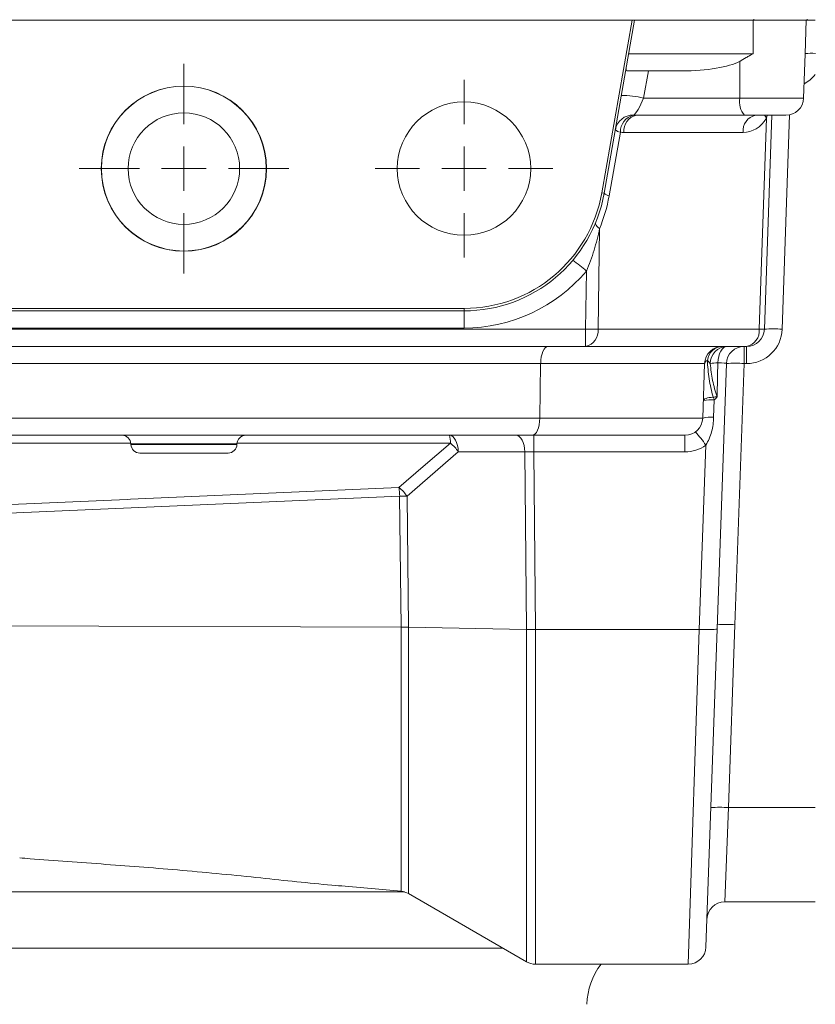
# Model space of a CAD drawing. Header units: millimetres. Extents: x 165 to 832, y 42 to 879.
# Tile 14 of 23: x 267 to 356, y 664 to 774. Entities that reach past the tile are written whole.
import ezdxf

# ---------------------------------------------------------------- set-up
doc = ezdxf.new("R2010")
doc.units = ezdxf.units.MM

# ---------------------------------------------------------------- blocks, each defined once
blk = doc.blocks.new('SW_CENTERMARKSYMBOL_1')
at = {"color": 0, "linetype": 'Continuous', "lineweight": 0}
for p, q in [((0, 5), (0, 10)), ((0, 0), (0, 2.5)), ((-5, 0), (-10, 0)), ((0, 0), (-2.5, 0)), ((0, 0), (0, -2.5)), ((0, 0), (2.5, 0)), ((5, 0), (10, 0)), ((0, -5), (0, -10))]:
    blk.add_line(p, q, dxfattribs=at)
blk = doc.blocks.new('SW_CENTERMARKSYMBOL_2')
at = {"color": 0, "linetype": 'Continuous', "lineweight": 0}
for p, q in [((0, 5), (0, 11.79)), ((0, 0), (0, 2.5)), ((-5, 0), (-11.79, 0)), ((0, 0), (-2.5, 0)), ((0, 0), (0, -2.5)), ((0, 0), (2.5, 0)), ((5, 0), (11.79, 0)), ((0, -5), (0, -11.79))]:
    blk.add_line(p, q, dxfattribs=at)

msp = doc.modelspace()

# ---------------------------------------------------------------- linework, layer by layer
at = {"color": 7, "linetype": 'Continuous', "lineweight": 15}
for p, q in [((335.55, 774.43), (234.71, 774.43)), ((332.13, 755), (335.55, 774.43)), ((335.82, 774.43), (332.39, 754.96)), ((335.55, 774.43), (335.82, 774.43)), ((335.82, 774.43), (349.13, 774.43)), ((349.13, 770.66), (349.13, 774.43)), ((349.13, 774.43), (353.04, 774.43)), ((349.22, 774.53), (349.22, 774.43)), ((355.22, 774.43), (353.04, 774.43)), ((354.99, 770.66), (355.12, 774.43)), ((355.22, 774.53), (355.22, 774.43)), ((356.13, 774.43), (355.22, 774.43)), ((335.16, 770.66), (349.13, 770.66)), ((354.82, 765.66), (354.99, 770.66)), ((341.16, 768.73), (335.03, 768.73)), ((337.36, 768.73), (336.81, 765.66)), ((347.66, 765.66), (347.63, 769.8)), ((336.81, 765.66), (347.66, 765.66)), ((348.18, 763.73), (336.02, 763.73)), ((352.82, 763.73), (348.18, 763.73)), ((349.82, 739.66), (350.65, 763.41)), ((351.25, 763.73), (350.41, 739.66)), ((334.21, 761.83), (332.95, 754.68)), ((348.02, 761.8), (334.61, 761.8)), ((332.39, 754.96), (332.13, 755)), ((331.88, 750.98), (331.71, 739.66)), ((330.3, 739.66), (330.39, 746.2)), ((253.63, 742), (316.63, 742)), ((316.63, 741.73), (253.63, 741.73)), ((316.63, 741.73), (316.63, 742)), ((316.63, 741.73), (316.63, 739.8)), ((244.97, 739.66), (330.3, 739.66)), ((316.63, 739.8), (253.63, 739.8)), ((330.3, 737.73), (330.3, 739.66)), ((331.71, 739.66), (349.82, 739.66)), ((330.3, 737.73), (244.97, 737.73)), ((348.41, 737.73), (330.3, 737.73)), ((348.13, 735.8), (348.13, 737.73)), ((348.41, 735.8), (348.41, 737.73)), ((325.25, 735.8), (245.02, 735.8)), ((325.25, 735.8), (325.16, 729.66)), ((343.69, 735.8), (325.25, 735.8)), ((343.69, 735.8), (343.48, 729.66)), ((346.13, 735.8), (345.09, 705.94)), ((348.13, 735.8), (347.1, 706.42)), ((348.41, 735.8), (348.13, 735.8)), ((344.77, 731.71), (344.7, 729.75)), ((245.11, 729.66), (325.16, 729.66)), ((325.16, 729.66), (343.48, 729.66)), ((324.33, 727.73), (245.93, 727.73)), ((279.17, 726.77), (279.17, 726.7)), ((291.1, 726.7), (291.1, 726.77)), ((341.48, 727.73), (324.33, 727.73)), ((324.48, 725.87), (324.48, 727.73)), ((341.48, 725.87), (341.48, 727.73)), ((290.1, 725.73), (280.17, 725.73)), ((315.99, 725.86), (310.22, 720.87)), ((323.48, 725.86), (315.99, 725.86)), ((323.67, 705.88), (323.48, 725.86)), ((341.48, 725.87), (324.48, 725.87)), ((324.48, 725.87), (324.67, 705.87)), ((343.09, 705.87), (343.81, 726.63)), ((309.55, 706.16), (309.39, 720.88)), ((310.22, 720.87), (310.38, 706.15)), ((227.99, 706.41), (309.55, 706.16)), ((309.55, 706.16), (309.55, 706.16)), ((310.38, 706.15), (323.67, 705.88)), ((310.38, 706.15), (310.38, 706.15)), ((323.67, 705.88), (323.67, 705.88)), ((324.67, 705.87), (343.09, 705.87)), ((324.67, 705.87), (324.67, 705.87)), ((345.09, 705.94), (343.84, 670.16)), ((345.09, 705.94), (345.09, 705.94)), ((347.1, 706.42), (346.39, 685.85)), ((346.39, 685.85), (345.95, 675.23)), ((346.39, 685.85), (356.13, 685.85)), ((303.27, 676.99), (309.55, 676.44)), ((310.38, 676.18), (323.67, 668.5)), ((356.13, 675.23), (345.95, 675.23)), ((324.67, 668.23), (341.84, 668.23))]:
    msp.add_line(p, q, dxfattribs=at)
at = {"color": 8, "linetype": 'Continuous', "lineweight": 15}
for p, q in [((347.66, 765.66), (354.82, 765.66)), ((350.73, 763.73), (350.65, 763.41)), ((353.25, 763.78), (352.41, 739.66)), ((285.13, 726.77), (279.17, 726.77)), ((279.17, 726.7), (285.13, 726.7)), ((291.1, 726.77), (285.13, 726.77)), ((285.13, 726.7), (291.1, 726.7)), ((309.55, 676.44), (309.55, 706.16)), ((310.38, 706.15), (310.38, 676.18)), ((323.67, 668.5), (323.67, 705.88)), ((324.67, 705.87), (324.67, 668.23)), ((341.84, 668.23), (343.09, 705.87)), ((232.87, 676.36), (309.94, 676.36)), ((236.34, 670.04), (285.13, 670.04)), ((285.13, 670.04), (321.01, 670.04))]:
    msp.add_line(p, q, dxfattribs=at)
at = {"color": 8, "linetype": 'Continuous', "lineweight": 15, "flags": 128}
for points in [[(350.43, 763.73), (350.52, 763.59), (350.65, 763.41)], [(279.14, 726.85), (264.51, 726.85), (246.3, 726.85), (233.89, 726.85)], [(315.1, 726.85), (311.1, 726.85), (295.13, 726.85), (291.12, 726.85)]]:
    msp.add_lwpolyline(points, dxfattribs=at)
at = {"color": 7, "linetype": 'Continuous', "lineweight": 15, "flags": 128}
for points in [[(331.44, 751.67), (331.42, 751.6), (331.43, 751.53), (331.45, 751.45), (331.5, 751.36), (331.57, 751.27), (331.65, 751.18), (331.76, 751.08), (331.88, 750.98)], [(346.2, 737.73), (346.01, 737.7), (345.83, 737.6), (345.65, 737.43), (345.5, 737.2), (345.37, 736.93), (345.27, 736.61), (345.2, 736.26), (345.17, 735.89)], [(344.66, 732.03), (344.43, 732), (344.21, 731.97), (344.02, 731.93), (343.85, 731.88), (343.72, 731.82), (343.63, 731.76), (343.57, 731.69), (343.55, 731.63)], [(309.32, 721.85), (312.04, 724.21), (315.1, 726.85)], [(315.99, 725.86), (315.96, 726.24), (315.9, 726.59), (315.8, 726.91), (315.68, 727.19), (315.53, 727.42), (315.36, 727.59), (315.18, 727.7), (315, 727.73)], [(323.48, 725.86), (323.45, 726.24), (323.39, 726.59), (323.29, 726.91), (323.17, 727.19), (323.02, 727.42), (322.85, 727.59), (322.67, 727.7), (322.48, 727.73)], [(228.31, 718.33), (232.29, 718.5), (248.21, 719.19), (278.77, 720.52), (279.14, 720.54), (309.32, 721.85)], [(309.39, 720.88), (279.21, 719.57), (228.39, 717.35)]]:
    msp.add_lwpolyline(points, dxfattribs=at)
at = {"color": 7, "linetype": 'Continuous', "lineweight": 15}
for centre, radius in [((285.13, 757.73), 9.29), ((285.13, 757.73), 9.27), ((316.63, 757.73), 7.5), ((285.13, 757.73), 6.27)]:
    msp.add_circle(centre, radius, dxfattribs=at)
for centre, radius, start, end in [((355.7, 764.11), 6.6, 86.1939, 96.1277), ((334.66, 757.66), 8.29, 74.9521, 92.3142), ((349.9, 765.23), 2.28, 168.9819, 221.0252), ((352.82, 765.73), 2, 270, 358), ((335.61, 761.76), 1.99, 87.8724, 169.8316), ((336.18, 761.84), 1.97, 104.5467, 180.1815), ((336.36, 762.01), 1.76, 101.0281, 186.5465), ((349.77, 762.01), 1.76, 101.0281, 186.5465), ((334.3, 762.71), 0.883, 222.8672, 264.1073), ((316.63, 757.73), 15.73, 270, 350), ((316.63, 757.73), 16, 270, 350), ((315.22, 757.8), 18, 337.7115, 350), ((333.04, 755.56), 0.883, 222.8672, 264.1073), ((318.28, 732.59), 18.22, 48.3409, 54.4942), ((316.63, 757.8), 18, 270, 319.8542), ((331, 782.61), 42.95, 269.0572, 270.9428), ((329.96, 739.46), 1.76, 281.0281, 6.5465), ((348.07, 739.46), 1.76, 281.0281, 6.5465), ((348.41, 739.73), 2, 270, 358), ((348.41, 739.8), 4, 270, 358), ((350.12, 745.65), 5.99, 267.1981, 272.8019), ((351.41, 725.33), 14.37, 86.0129, 93.9871), ((345.69, 735.73), 2, 90, 178), ((345.8, 735.93), 1.81, 93.3072, 172.6089), ((346.26, 735.79), 1.94, 91.6364, 179.9499), ((348.13, 735.73), 2, 90, 177.9988), ((344.16, 735.71), 0.478, 109.7055, 168.5593), ((345.32, 730.62), 5.27, 91.673, 101.0393), ((347.13, 721.47), 14.37, 86.0117, 93.9859), ((344.41, 728.01), 3.72, 84.5167, 103.5054), ((349.72, 733.53), 5.27, 196.548, 200.1681), ((341.48, 729.73), 2, 270, 358), ((344.35, 726.05), 3.72, 84.5167, 103.5055), ((334.31, 720.34), 11.4, 33.455, 42.9597), ((278.17, 726.73), 1, 2, 90), ((280.17, 726.73), 1, 182, 270), ((290.1, 726.73), 1, 270, 358), ((292.1, 726.73), 1, 90, 178), ((312.43, 726.99), 2.67, 356.9727, 16.1563), ((312.31, 723.41), 4.43, 33.6769, 50.9926), ((341.48, 729.87), 4, 270, 305.7346), ((306.54, 718.41), 4.43, 33.6795, 50.9946), ((290.97, 720), 18.45, 2.7247, 5.765), ((309.53, 696.08), 24.8, 88.4161, 90.323), ((346.1, 692.08), 14.37, 86.0117, 93.9859), ((345.39, 671.51), 14.37, 86.0129, 93.9871), ((309.38, 674.44), 2, 60, 85), ((345.95, 673.23), 2, 90, 178), ((341.84, 670.23), 2, 270.3486, 358), ((324.67, 670.23), 2, 240, 270), ((338.44, 663.44), 8, 143.163, 178)]:
    msp.add_arc(centre, radius, start, end, dxfattribs=at)
at = {"color": 8, "linetype": 'Continuous', "lineweight": 15}
msp.add_arc((352.99, 770.8), 4, 298.0403, 321.7415, dxfattribs=at)
at = {"color": 7, "linetype": 'Continuous', "lineweight": 15}
for centre, major_axis, ratio, start_param, end_param in [((340.89, 770.73), (7.47, -0.08), 0.267572, 4.751314, 5.837951), ((336.32, 765.73), (0.75, 1.99), 0.228601, 3.349885, 4.762961), ((336.18, 765.73), (2.75, 0.24), 0.72281, 4.470548, 4.593362), ((348.06, 765.8), (0.13, 4), 0.81623, 3.167126, 4.095412), ((334.76, 765.8), (0.46, 3.98), 0.81283, 3.112633, 3.235448), ((326.08, 735.73), (0, 2), 0.414214, 0, 1.53589), ((346.2, 795.11), (2, 114.48), 0.000021, 4.128987, 4.168659), ((344.13, 735.73), (2, 0.07), 0.069374, 6.278313, 7.304162), ((324.33, 729.73), (0, 2), 0.414214, 3.141593, 4.677482), ((324.48, 725.73), (2, -0.02), 0.069729, 1.572764, 2.096036), ((343.09, 705.94), (2, 0), 0.0349, 4.713607, 6.281968)]:
    msp.add_ellipse(centre, major_axis=major_axis, ratio=ratio, start_param=start_param, end_param=end_param, dxfattribs=at)
for points, knots in [([(349.13, 770.66), (349.01, 770.59), (348.88, 770.52), (348.63, 770.37), (348.5, 770.3), (348.12, 770.08), (347.87, 769.94), (347.63, 769.8)], [0, 0, 0, 0, 0.25, 0.25, 0.5, 0.5, 1, 1, 1, 1]), ([(334.86, 768.95), (334.85, 768.88), (334.85, 768.82), (334.91, 768.75), (334.96, 768.73), (335.03, 768.73)], [0, 0, 0, 0, 0.5, 0.5, 1, 1, 1, 1]), ([(331.88, 750.98), (331.7, 750.17), (331.5, 749.36), (331.01, 747.76), (330.72, 746.97), (330.39, 746.2)], [0, 0, 0, 0, 0.5, 0.5, 1, 1, 1, 1]), ([(344, 736.16), (344.03, 735.48), (344.1, 734.79), (344.31, 733.4), (344.45, 732.71), (344.66, 732.03)], [0, 0, 0, 0, 0.5, 0.5, 1, 1, 1, 1]), ([(344.32, 735.79), (344.38, 735.16), (344.46, 734.53), (344.65, 733.59), (344.72, 733.28), (344.89, 732.66), (344.99, 732.35), (345.1, 732.05)], [0, 0, 0, 0, 0.5, 0.5, 0.75, 0.75, 1, 1, 1, 1]), ([(344.7, 729.75), (344.68, 729.2), (344.61, 728.66), (344.4, 727.86), (344.31, 727.6), (344.1, 727.1), (343.97, 726.85), (343.81, 726.63)], [0, 0, 0, 0, 0.5, 0.5, 0.75, 0.75, 1, 1, 1, 1]), ([(323.67, 705.88), (323.71, 705.88), (323.78, 705.88), (323.9, 705.88), (324.03, 705.88), (324.15, 705.88), (324.28, 705.87), (324.41, 705.87), (324.54, 705.87), (324.63, 705.87), (324.67, 705.87)], [0, 0, 0, 0, 0.125002, 0.250003, 0.375002, 0.5, 0.624998, 0.749997, 0.874998, 1, 1, 1, 1]), ([(266.67, 680.2), (267.05, 680.16), (268.8, 680), (272.04, 679.77), (276.32, 679.47), (280.64, 679.15), (284.99, 678.79), (289.39, 678.38), (295.04, 677.81), (299.71, 677.29), (302.77, 677.04), (303.27, 677)], [0, 0, 0, 0, 0.033392, 0.151069, 0.268745, 0.383997, 0.499247, 0.617815, 0.736384, 0.956999, 1, 1, 1, 1])]:
    msp.add_open_spline(points, degree=3, knots=knots, dxfattribs=at)
for points in [[(344.32, 735.79), (344.22, 735.92), (344.12, 736.04), (344, 736.16)], [(344.66, 732.03), (344.82, 732.04), (344.96, 732.05), (345.1, 732.05)], [(344.77, 731.71), (344.89, 731.82), (345, 731.94), (345.1, 732.05)], [(310.38, 706.15), (310.13, 706.16), (309.84, 706.16), (309.55, 706.16)], [(343.09, 705.87), (343.09, 705.87), (343.09, 705.87), (343.09, 705.87)]]:
    msp.add_open_spline(points, degree=3, dxfattribs=at)

# ---------------------------------------------------------------- block references
at = {"color": 7, "linetype": 'Continuous', "lineweight": 0}
for name, p in [('SW_CENTERMARKSYMBOL_2', (285.13, 757.73)), ('SW_CENTERMARKSYMBOL_1', (316.63, 757.73))]:
    msp.add_blockref(name, p, dxfattribs=at)

doc.saveas('drawing.dxf')
